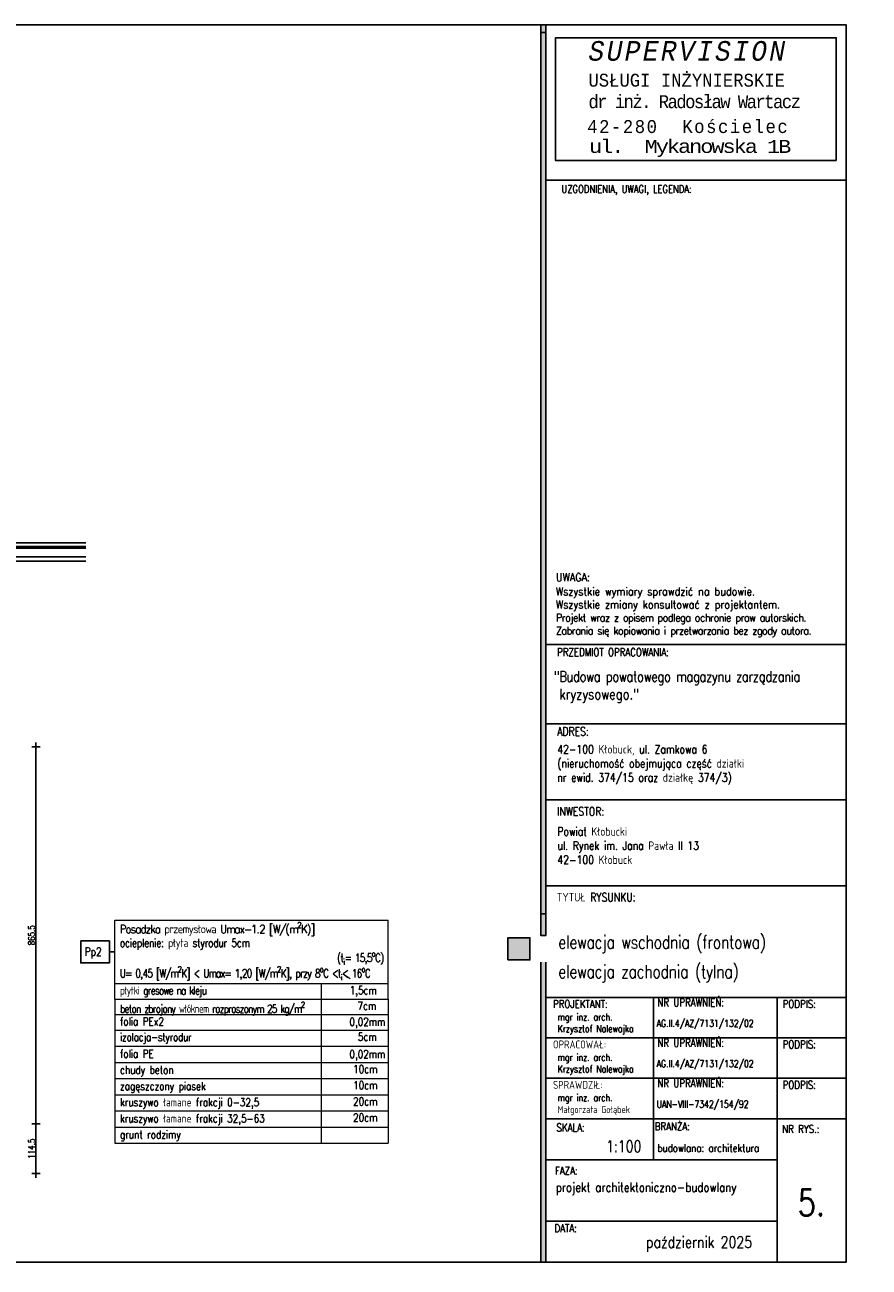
# Model space of a CAD drawing. Header units: millimetres. Extents: x 22865 to 60762, y -18816 to 15611.
# Tile 206 of 256: x 38637 to 40574, y 1475 to 4326. Entities that reach past the tile are written whole.
import ezdxf

# ---------------------------------------------------------------- set-up
doc = ezdxf.new("R2010")
doc.units = ezdxf.units.MM
doc.layers.add('CIENKA', color=1, linetype='Continuous', lineweight=13)
for name, color, linetype in [('Hatch', 8, 'Continuous'), ('KONCEPCJA-NAWIERZCHNIE', 252, 'Continuous'), ('OPISY', 6, 'Continuous'), ('OPISY-KONCEPCJA', 6, 'Continuous'), ('RAMLA', 2, 'Continuous'), ('WYMIARY', 6, 'Continuous')]:
    doc.layers.add(name, color=color, linetype=linetype)
doc.styles.add('1-100', font='simplex.shx', dxfattribs={"width": 0.8, "height": 15})
doc.styles.add('1-50', font='simplex.shx', dxfattribs={"width": 0.8, "height": 12})
doc.styles.add('1-50mod', font='simplex8.shx', dxfattribs={"width": 0.7, "height": 12})
doc.dimstyles.new('1-100', dxfattribs={"dimscale": 0.5, "dimtxt": 100, "dimasz": 1, "dimexe": 0.18, "dimexo": 0.0625, "dimgap": 5, "dimtad": 1, "dimdec": 1, "dimzin": 0, "dimdsep": 46, "dimtxsty": '1-100', "dimblk1": 'K', "dimblk2": 'K', "dimsah": 1, "dimcen": 0.09, "dimse1": 1, "dimse2": 1, "dimadec": 0, "dimazin": 0, "dimtfac": 1, "dimtdec": 1, "dimtofl": 0, "dimtmove": 0, "dimatfit": 3, "dimldrblk": 'K', "dimfxl": 0, "dimtolj": 1, "dimtzin": 0, "dimarcsym": 0})

# ---------------------------------------------------------------- blocks, each defined once
blk = doc.blocks.new('K')
for p, q in [((-19.1, 0), (19.1, 0)), ((0, -19.1), (0, 19.1))]:
    blk.add_line(p, q)
blk.add_circle((0, 0), 2.02)
blk = doc.blocks.new('*D1658')
at = {"layer": 'WYMIARY', "color": 0, "lineweight": -2}
blk.add_line((38662.2, 1803.5), (38662.2, 1690), dxfattribs=at)
at = {"layer": 'WYMIARY', "color": 0, "linetype": 'ByBlock', "lineweight": -2, "xscale": 0.5, "yscale": 0.5, "zscale": 0.5}
for p, rotation in [((38662.2, 1804), 90), ((38662.2, 1689.5), 270)]:
    blk.add_blockref('K', p, dxfattribs=dict(at, rotation=rotation))
at = {"layer": 'WYMIARY', "color": 0, "ltscale": 0.2, "insert": (38652.2, 1746.7), "char_height": 15, "attachment_point": 5, "rotation": 90, "style": '1-100'}
blk.add_mtext('\\A1;114.5', dxfattribs=at)
blk = doc.blocks.new('*D1667')
at = {"layer": 'WYMIARY', "color": 0, "lineweight": -2}
blk.add_line((38662.2, 1804.5), (38662.2, 2669), dxfattribs=at)
at = {"layer": 'WYMIARY', "color": 0, "linetype": 'ByBlock', "lineweight": -2, "xscale": 0.5, "yscale": 0.5, "zscale": 0.5}
for p, rotation in [((38662.2, 2669.5), 90), ((38662.2, 1804), 270)]:
    blk.add_blockref('K', p, dxfattribs=dict(at, rotation=rotation))
at = {"layer": 'WYMIARY', "color": 0, "ltscale": 0.2, "insert": (38652.2, 2236.7), "char_height": 15, "attachment_point": 5, "rotation": 90, "style": '1-100'}
blk.add_mtext('\\A1;865.5', dxfattribs=at)

msp = doc.modelspace()

# ---------------------------------------------------------------- hatches: boundary and pattern name
at = {"layer": 'RAMLA'}
for points in [[(39821.09, 4326.35), (39832.24, 4326.35), (39832.24, 2253.53), (39821.09, 2253.53)], [(39821.09, 4308.56), (39832.24, 4308.56), (39832.24, 2235.75), (39821.09, 2235.75)]]:
    msp.add_hatch(color=12, dxfattribs=at).paths.add_polyline_path(points)
h = msp.add_hatch(color=12, dxfattribs=at)
h.paths.add_polyline_path([(39795.66, 2230.91), (39745.08, 2230.91), (39745.08, 2180.33), (39795.66, 2180.33)])
h.paths.add_polyline_path([(39820.95, 1486.56), (39832.1, 1486.56), (39832.1, 2175.28), (39820.95, 2175.28)])
h.paths.add_polyline_path([(39836.66, 1671.53), (39941.89, 1671.53), (39941.89, 1644.35), (39836.66, 1644.35)], flags=9)

# ---------------------------------------------------------------- linework, layer by layer
at = {"layer": 'CIENKA', "color": 2, "ltscale": 0.15}
for p, q in [((38842.99, 2090.07), (38842.99, 2271.34)), ((38842.99, 2271.34), (39470.33, 2271.34)), ((39470.33, 2090.07), (39470.33, 2271.34)), ((39383.55, 2136.39), (39371.92, 2144.54)), ((38842.99, 2125.56), (39470.33, 2125.56)), ((39317.18, 2125.56), (39317.18, 1759.34)), ((38842.99, 2090.07), (38842.99, 1759.34)), ((39470.33, 2090.07), (39470.33, 1759.34)), ((38842.99, 1759.34), (39470.33, 1759.34))]:
    msp.add_line(p, q, dxfattribs=at)
at = {"layer": 'CIENKA', "color": 1, "ltscale": 0.15}
for p, q in [((38842.99, 2090.07), (39470.33, 2090.07)), ((38842.99, 2054.58), (39470.33, 2054.58)), ((38842.99, 2019.09), (39470.33, 2019.09)), ((38842.99, 2019.09), (39470.33, 2019.09)), ((38842.99, 1981.98), (39470.33, 1981.98)), ((38842.99, 1944.87), (39470.33, 1944.87)), ((38842.99, 1944.87), (39470.33, 1944.87)), ((38842.99, 1907.77), (39470.33, 1907.77)), ((38842.99, 1870.66), (39470.33, 1870.66)), ((38842.99, 1833.55), (39470.33, 1833.55)), ((38842.99, 1796.44), (39470.33, 1796.44))]:
    msp.add_line(p, q, dxfattribs=at)
at = {"layer": 'KONCEPCJA-NAWIERZCHNIE', "color": 4}
for p, q in [((38116.18, 3137.31), (38776.54, 3137.31)), ((38445.97, 3129.31), (38776.54, 3129.31))]:
    msp.add_line(p, q, dxfattribs=at)
at = {"layer": 'KONCEPCJA-NAWIERZCHNIE', "color": 3}
for p, q in [((38445.97, 3125.31), (38776.54, 3125.31)), ((38445.97, 3105.31), (38776.54, 3105.31)), ((38445.97, 3095.31), (38776.54, 3095.31))]:
    msp.add_line(p, q, dxfattribs=at)
at = {"layer": 'OPISY', "lineweight": 13}
msp.add_line((39840.11, 3970.01), (40521.76, 3970.01), dxfattribs=at)
at = {"layer": 'OPISY', "color": 3, "linetype": 'Continuous'}
msp.add_line((38842.99, 2198.45), (38830.99, 2198.45), dxfattribs=at)
msp.add_lwpolyline([(38765.04, 2223.83), (38830.99, 2223.83), (38830.99, 2173.06), (38765.04, 2173.06)], close=True, dxfattribs=at)
at = {"layer": 'OPISY-KONCEPCJA', "ltscale": 20}
for p, q in [((40499.1, 4014.75), (39854.9, 4014.75)), ((39832.24, 3970.01), (40521.76, 3970.01)), ((39832.24, 2904.05), (40521.76, 2904.05)), ((39832.24, 2722.13), (40521.76, 2722.13)), ((39832.24, 2547.29), (40521.76, 2547.29)), ((39832.24, 2349.85), (40521.76, 2349.85)), ((39832.24, 2093.94), (40521.76, 2093.94)), ((40079.34, 2093.94), (40079.34, 1816.18)), ((40363.54, 1815.6), (40363.54, 2093.94)), ((39832.24, 2001.16), (40521.76, 2001.16)), ((39832.24, 1908.38), (40521.76, 1908.38)), ((39832.24, 1815.6), (40521.76, 1815.6)), ((39832.24, 1815.6), (40521.76, 1815.6)), ((39832.24, 1815.6), (40521.76, 1815.6)), ((39832.24, 1815.6), (40521.76, 1815.6)), ((40079.34, 1815.03), (40079.34, 1721.33)), ((40363.54, 1486.45), (40363.54, 1815.6)), ((39832.24, 1721.33), (40363.54, 1721.33)), ((39832.24, 1580.15), (40363.54, 1580.15))]:
    msp.add_line(p, q, dxfattribs=at)
msp.add_lwpolyline([(40499.1, 4014.75), (39854.9, 4014.75), (39854.9, 4297), (40499.1, 4297)], close=True, dxfattribs=at)
at = {"layer": 'RAMLA', "color": 12}
for p, q in [((39821.09, 2285.58), (39821.09, 4326.45)), ((39821.09, 2235.86), (39821.09, 4308.67)), ((39832.24, 2285.58), (39832.24, 4326.45)), ((39832.24, 2235.86), (39832.24, 4308.67)), ((39821.09, 1486.45), (39821.09, 2175.17)), ((39832.24, 1486.45), (39832.24, 2175.17))]:
    msp.add_line(p, q, dxfattribs=at)
at = {"layer": 'RAMLA', "color": 2}
msp.add_lwpolyline([(33070.79, 4326.45), (40521.76, 4326.45), (40521.76, 1486.45), (33070.79, 1486.45)], close=True, dxfattribs=at)
at = {"layer": 'RAMLA', "color": 12}
msp.add_lwpolyline([(39832.24, 4326.45), (39832.24, 2285.58), (39821.09, 2285.58), (39821.09, 4326.45)], dxfattribs=at)
for points in [[(39821.09, 4308.67), (39832.24, 4308.67), (39832.24, 2235.86), (39821.09, 2235.86)], [(39745.22, 2180.22), (39795.8, 2180.22), (39795.8, 2230.8), (39745.22, 2230.8)]]:
    msp.add_lwpolyline(points, close=True, dxfattribs=at)

# ---------------------------------------------------------------- texts
at = {"layer": 'CIENKA', "color": 2, "ltscale": 0.15, "char_height": 19, "width": 927.0077, "attachment_point": 1, "style": '1-50'}
for s, insert in [('\\A1;{\\T0.8;\\W0.9;\\Fsimplex8|c238;Posadzka przemysłowa Umax-1.2 [W/(m{\\H0.7x;\\S2^ ;}K)]\\P\\T0.95;\\W0.8;ocieplenie: płyta styrodur 5cm\\P\\P\\T0.8;\\H1.000001x;U= 0,45 [W/m\\H0.999999x;{\\H0.700001x;\\S2^ ;}\\H1.000001x;K] < Umax= 1,20 [W/m\\H0.999999x;{\\H0.700001x;\\S2^ ;}\\H1.000001x;K], przy 8\\H0.999999x;{\\H0.7x;\\So^ ;}C <t{\\H0.7x;\\S^ i;}< 16{\\H0.7x;\\So^ ;}C}', (38854.71, 2266.8)), ('\\A1;{\\T0.8;\\Fsimplex8|c238; (t{\\H0.7x;\\S^ i;}= 15,5{\\H0.7x;\\So^ ;}C)}', (39344.17, 2200.96))]:
    msp.add_mtext(s, dxfattribs=dict(at, insert=insert))
at = {"layer": 'Hatch', "color": 250, "attachment_point": 1, "style": '1-50mod'}
for s, insert, char_height, width in [('{\\Q1;\\T1.15;\\W0.8;\\fCourier New|b0|i1|c238|p49;\\H1.644395x;SUPERVISION \\P\\Q0;\\T1;\\fCourier New|b0|i0|c238|p49;\\H0.657846x;USŁUGI INŻYNIERSKIE\\P\\T0.8;dr inż. Radosław Wartacz\\W0.7;\\H0.924419x;\\C9;  \\T1;\\C256; }', (39930.18, 4289.18), 27.3657, 819.9161), ('{\\T1.15;\\W0.8;\\fCourier New|b0|i0|c238|p49; 42-280  Kościelec}', (39899.99, 4107.75), 29.6031, 1333.3027), ('{\\T0.85;\\W1;\\fCourier New|b0|i0|c238|p49;ul.  Mykanowska 1B}', (39931.64, 4062.38), 29.9731, 1288.0653)]:
    msp.add_mtext(s, dxfattribs=dict(at, insert=insert, char_height=char_height, width=width))
at = {"layer": 'OPISY', "lineweight": 13, "insert": (39868.3, 3958.33), "char_height": 17.6, "width": 441.099, "attachment_point": 1, "style": '1-50'}
msp.add_mtext('UZGODNIENIA, UWAGI, LEGENDA:', dxfattribs=at)
at = {"layer": 'OPISY', "color": 3, "linetype": 'Continuous', "insert": (38773.98, 2208.51), "char_height": 19, "width": 655.4139, "attachment_point": 1, "style": '1-50'}
msp.add_mtext('{\\Fsimplex,bigfont|c238;Pp2}', dxfattribs=at)
at = {"layer": 'OPISY-KONCEPCJA', "ltscale": 20, "style": '1-50'}
for s, insert, char_height, width, attachment_point in [('PRZEDMIOT OPRACOWANIA:', (39858.34, 2895.51), 18.1223, 446.1925, 1), ('{\\T0.95;\\Fsimplex8|c238;\\C2;"Budowa powatowego magazynu zarządzania\\T1;\\P kryzysowego."}', (39850.54, 2842.79), 24.2771, 786.0031, 1), ('ADRES:', (39858.34, 2714.22), 19.454, 446.1925, 1), ('INWESTOR:', (39858.34, 2530.64), 19.454, 446.1925, 1), ('TYTUŁ RYSUNKU:', (39857.65, 2333.69), 19.4543, 446.1925, 1), ('{\\Fsimplex.shx;  PROJEKTANT:}', (39829, 2087.9), 18.1223, 446.1925, 1), ('NR UPRAWNIEŃ:', (40088.47, 2091.52), 18.1223, 446.1925, 1), ('PODPIS:', (40375.83, 2087.9), 18.122, 642.6109, 1), ('{\\Fsimplex.shx;mgr inz. arch.\\PKrzysztof Nalewajka}', (39859.59, 2057.29), 16.1848, 446.1925, 1), ('AG.II.4/AZ/7131/132/02', (40086.8, 2042.62), 16.1848, 446.1925, 1), ('  OPRACOWAŁ:', (39829, 1995.12), 18.1223, 446.1925, 1), ('NR UPRAWNIEŃ:', (40088.47, 1998.74), 18.1223, 446.1925, 1), ('PODPIS:', (40375.83, 1995.12), 18.122, 642.6109, 1), ('{\\Fsimplex.shx;mgr inz. arch.\\PKrzysztof Nalewajka}', (39859.59, 1964.52), 16.1848, 446.1925, 1), ('AG.II.4/AZ/7131/132/02', (40086.8, 1949.84), 16.1848, 446.1925, 1), ('NR UPRAWNIEŃ:', (40088.47, 1905.96), 18.1223, 446.1925, 1), ('  SPRAWDZIŁ:', (39829, 1902.34), 18.1223, 446.1925, 1), ('PODPIS:', (40375.83, 1902.34), 18.122, 642.6109, 1), ('mgr inz. arch.\\PMałgorzata Gołąbek', (39859.59, 1871.74), 16.1848, 446.1925, 1), ('UAN-VIII-7342/154/92', (40086.8, 1857.06), 16.1848, 446.1925, 1), ('\\fArial|b0|i0|c238|p34; \\Fsimplex.shx; SKALA:', (39841.33, 1804.47), 18.1223, 446.1925, 1), ('  BRANŻA:', (40062.4, 1807.02), 18.122, 446.1925, 1), ('NR RYS.:', (40374.78, 1800.91), 18.122, 642.6109, 1), ('1:100', (39970.64, 1765.38), 26.3, 270.8038, 1), ('budowlana: architektura', (40088.33, 1757.36), 18.1223, 446.1925, 1), ('  FAZA:', (39833.43, 1705.38), 18.122, 446.1925, 1), ('\\pxql;projekt architektoniczno-budowlany', (40728.48, 1668.95), 21.3997, 873.3378, 3), ('5.', (40410.51, 1653.28), 60.693, 193.9555, 1), ('  DATA:', (39832.39, 1573.19), 18.122, 446.1925, 1), ('październik 2025', (40062.28, 1545.42), 26.3002, 270.8038, 1)]:
    msp.add_mtext(s, dxfattribs=dict(at, insert=insert, char_height=char_height, width=width, attachment_point=attachment_point))
at = {"layer": 'OPISY-KONCEPCJA', "color": 2, "ltscale": 20, "attachment_point": 1, "style": '1-50'}
for s, insert, char_height, width in [('{\\Fsimplex8|c238;42-100 Kłobuck, ul. Zamkowa 6 \\P(nieruchomość obejmująca część działki \\Pnr ewid. 374/15 oraz działkę 374/3)}', (39858.67, 2673.3), 19.4543, 780.1021), ('Powiat Kłobucki \\Pul. Rynek im. Jana Pawła II 13\\P42-100 Kłobuck', (39858.94, 2484.58), 19.4543, 644.2978), ('{\\T0.95;\\H1.140674x;elewacja wschodnia (frontowa)\\P\\P\\H0.8x;\\P\\H1.011572x;\\P\\H1.083x;\\C4; }', (39860.92, 2235.89, 0), 26.3002, 703.1913), ('{\\T0.95;\\H1.140674x;elewacja zachodnia (tylna)\\P\\P\\H0.8x;\\P\\H1.011572x;\\P\\H1.083x;\\C4; }', (39860.92, 2168.39, 0), 26.3002, 703.1913)]:
    msp.add_mtext(s, dxfattribs=dict(at, insert=insert, char_height=char_height, width=width))
at = {"layer": 'RAMLA', "color": 1, "attachment_point": 1, "style": '1-50'}
for s, insert, char_height, width in [('{\\W0.9;UWAGA: }', (39855.49, 3067.46), 18, 560.947), ('{\\W0.9;\\H1.028571x;Wszystkie wymiary sprawdzić na budowie.\\PWszystkie zmiany konsultować z projektantem. \\P\\T0.9;Projekt wraz z opisem podlega ochronie praw autorskich.\\PZabrania się kopiowania i przetwarzania bez zgody autora.}', (39855.49, 3034.74), 17.5, 905.8243)]:
    msp.add_mtext(s, dxfattribs=dict(at, insert=insert, char_height=char_height, width=width))
at = {"layer": 'WYMIARY', "color": 1, "ltscale": 0.075, "char_height": 18.5, "attachment_point": 1, "style": '1-50'}
for s, insert, width in [('\\A1;{\\T0.8;\\FSIMPLEX8.SHX|c226;płytki gresowe na kleju}', (38855.13, 2119.04), 706.4568), ('      1,5cm', (39321.37, 2119.47), 432.8927), ('\\A1;{\\T0.8;\\FSIMPLEX8.SHX|c226;beton zbrojony włóknem rozproszonym 25 kg/m{\\H0.7x;\\S2^ ;}}', (38855.13, 2083.55), 706.4568), ('      7cm', (39339.27, 2083.98), 432.8927), ('{\\FSIMPLEX8.SHX|c226;folia PEx2}', (38855.13, 2048.06), 706.4568), ('0,02mm', (39381.71, 2047.13), 432.8927), ('{\\T0.95;\\Fsimplex8|c238;izolacja-styrodur}', (38855.13, 2012.17), 706.4568), ('     5cm', (39350.4, 2013), 432.8927), ('{\\FSIMPLEX8.SHX|c226;folia PE}', (38855.13, 1973.85), 706.4568), ('0,02mm', (39381.71, 1972.91), 432.8927), ('     10cm', (39339.42, 1938.79), 432.8927), ('{\\FSIMPLEX8.SHX|c226;chudy beton}', (38855.13, 1936.74), 706.4568), ('{\\FSIMPLEX8.SHX|c226;zagęszczony piasek}', (38855.13, 1899.64), 706.4568), ('     10cm', (39339.42, 1901.68), 432.8927), ('{\\FSIMPLEX8.SHX|c226;kruszywo łamane frakcji 0-32,5}', (38855.13, 1862.53), 706.4568), ('     20cm', (39339.42, 1864.58), 432.8927), ('{\\FSIMPLEX8.SHX|c226;kruszywo łamane frakcji 32,5-63}', (38855.13, 1825.42), 706.4568), ('     20cm', (39339.42, 1827.47), 432.8927), ('{\\FSIMPLEX8.SHX|c226;grunt rodzimy}', (38855.13, 1788.31), 706.4568)]:
    msp.add_mtext(s, dxfattribs=dict(at, insert=insert, width=width))

# ---------------------------------------------------------------- dimensions: what is measured, and where the dimension line sits
at = {"layer": 'WYMIARY'}
dim = msp.add_linear_dim(base=(38662.21, 2669.45), p1=(38652.65, 1803.95), p2=(38636.76, 2669.45), angle=90, dimstyle='1-100', dxfattribs=at)
dim.commit()
dim.dimension.update_dxf_attribs({"geometry": '*D1667', "text_midpoint": (38652.21, 2236.7)})
dim = msp.add_linear_dim(base=(38662.21, 1689.45), p1=(38774.12, 1803.95), p2=(38632.8, 1689.45), angle=90, dimstyle='1-100', override={"dimtxsty": '1-100', "dimldrblk": 'K'}, dxfattribs=at)
dim.commit()
dim.dimension.update_dxf_attribs({"geometry": '*D1658', "text_midpoint": (38652.21, 1746.7)})

doc.saveas('drawing.dxf')
